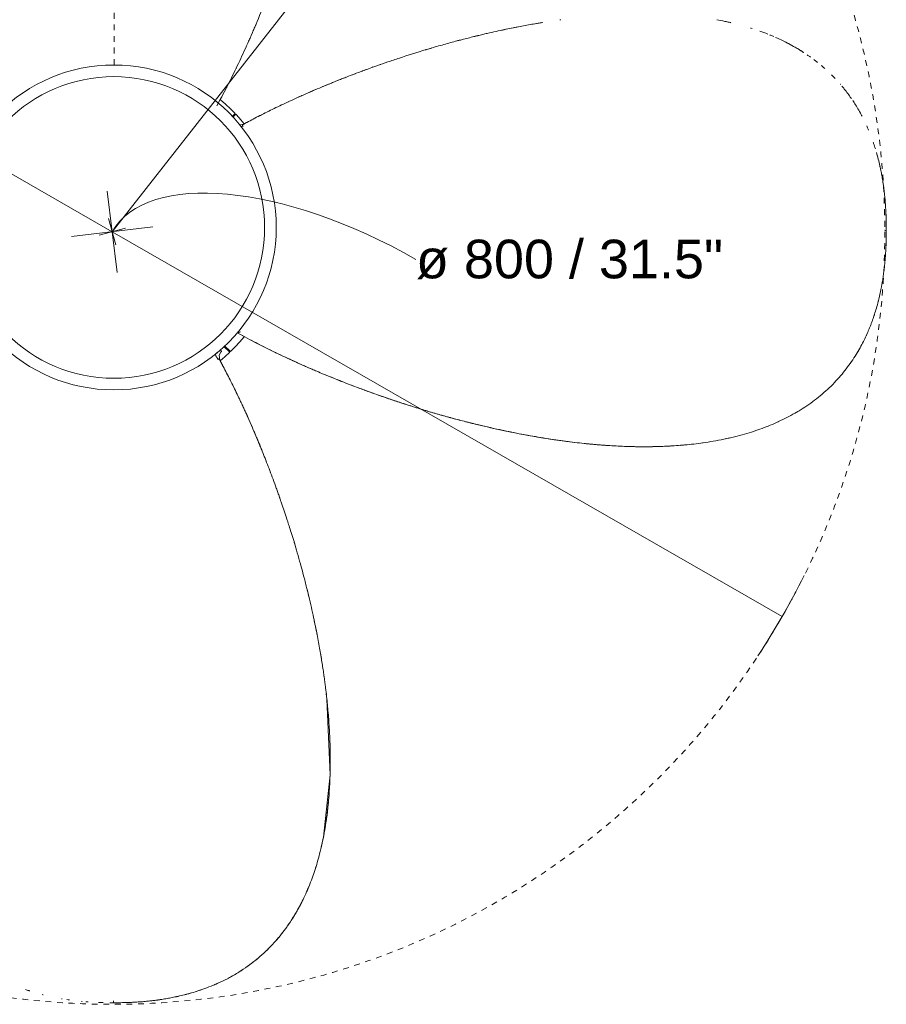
# Model space of a CAD drawing. Header units: millimetres. Extents: x 5911 to 10519, y 1372 to 7072.
# Tile 10 of 11: x 10070 to 10519, y 6191 to 6701. Entities that reach past the tile are written whole.
import ezdxf

# ---------------------------------------------------------------- set-up
doc = ezdxf.new("R2010")
doc.units = ezdxf.units.MM
doc.linetypes.add('Dash', pattern=[6, 3, -3])
doc.linetypes.add('Punto', pattern=[4.7625, 0, -4.7625])
for name, color, linetype, lineweight in [('Aparatos eléctricos', 7, 'Continuous', 9), ('Cotas', 7, 'Continuous', 9), ('Cotas-10', 7, 'Continuous', 9), ('Lighthing Fixture Detail Wide Black', 7, 'Continuous', 20), ('Lighthing Fixture Dim Black SOL', 7, 'Continuous', 9)]:
    doc.layers.add(name, color=color, linetype=linetype, lineweight=lineweight)
doc.layers.add('Lighthing Fixture Dim Grey Dash', color=7, linetype='Dash', lineweight=9, true_color=0xd2d2d2)
doc.layers.add('Ligthing Fixture ADD', color=7, linetype='Punto', lineweight=9, true_color=0xffffff)
doc.styles.add('Arial', font='arial.ttf', dxfattribs={"height": 20})
doc.dimstyles.new('Diameter_-_3mm_Arial', dxfattribs={"dimscale": 304.8, "dimtxt": 20.405188, "dimasz": 0, "dimexe": 0.07874, "dimexo": 0, "dimgap": 0.049213, "dimtad": 3, "dimjust": 3, "dimtih": 1, "dimtoh": 1, "dimdec": 0, "dimzin": 0, "dimdsep": 46, "dimtxsty": 'Arial', "dimblk1": 'NONE', "dimblk2": 'NONE', "dimsah": 1, "dimcen": 0.09, "dimadec": 0, "dimazin": 0, "dimtfac": 1, "dimtdec": 4, "dimtix": 1, "dimtmove": 0, "dimatfit": 2, "dimfxl": 1, "dimtvp": 1, "dimtolj": 1, "dimtzin": 0, "dimarcsym": 2})
doc.dimstyles.new('Radial_-_3mm_Arial', dxfattribs={"dimscale": 304.8, "dimtxt": 20.405188, "dimasz": 0.098425, "dimexe": 0.098425, "dimexo": 0, "dimgap": 0.057415, "dimtad": 3, "dimjust": 3, "dimtih": 1, "dimtoh": 1, "dimdec": 0, "dimzin": 0, "dimdsep": 46, "dimtxsty": 'Arial', "dimsah": 1, "dimcen": 0.09, "dimdle": 0.098425, "dimadec": 0, "dimazin": 0, "dimtfac": 1, "dimtdec": 4, "dimtix": 1, "dimtmove": 0, "dimatfit": 2, "dimfxl": 1, "dimtvp": 1, "dimtfill": 1, "dimtolj": 1, "dimtzin": 0, "dimarcsym": 2})

# ---------------------------------------------------------------- blocks, each defined once
blk = doc.blocks.new('34315 - 33832-1TW MINI PUNT TUB S LED White fan with DC motor-692812-Planta_PDF')
at = {"layer": 'Aparatos eléctricos'}
for p, q in [((-0.35, 401.42), (0.24, 401.42)), ((0.24, 401.42), (-0.03, 401.42)), ((0.24, 401.42), (0.71, 401.42)), ((56.98, 61.63), (59.98, 64.63)), ((60.34, 64.28), (57.36, 61.3)), ((58.11, 62.76), (58.47, 62.41)), ((64.41, 54.8), (63.73, 54.51)), ((64.11, 54.64), (63.79, 54.48)), ((64.4, 54.8), (63.84, 54.55)), ((399.95, 1.72), (399.95, 1.13)), ((399.95, 1.13), (399.95, 1.41)), ((399.95, 1.13), (399.95, 0.67)), ((64.99, -53.09), (67.3, -53.54)), ((62.82, -58.97), (61.26, -57.42)), ((61.64, -57.09), (63.16, -58.61))]:
    blk.add_line(p, q, dxfattribs=at)
at = {"layer": 'Aparatos eléctricos', "flags": 128}
for points in [[(-0.35, 401.42), (-0.16, 401.17), (-0.1, 400.42)], [(108.5, 315.65), (111.96, 283.36), (110.29, 244.19), (110, 241.5)], [(55.78, 63.91), (54.5, 66.19), (54.91, 68.77)], [(55, 69.02), (57.44, 66.97), (59.99, 64.64)], [(60.35, 64.29), (62.82, 61.83), (65.18, 59.27), (67.44, 56.61), (67.55, 56.47)], [(399.95, 1.72), (399.7, 1.53), (398.95, 1.47)], [(67.54, -53.63), (65.81, -55.71), (63.47, -58.3), (63.17, -58.62)], [(62.83, -58.98), (60.36, -61.45), (57.8, -63.81), (55.14, -66.07), (55, -66.18)]]:
    blk.add_lwpolyline(points, dxfattribs=at)
at = {"layer": 'Aparatos eléctricos'}
for points in [[(-26.72, 399.38), (-26.84, 399.36), (-26.96, 399.34), (-27.08, 399.32)], [(-22.95, 399.97), (-23.42, 399.9), (-23.88, 399.83), (-24.35, 399.76)], [(-16.36, 400.72), (-16.46, 400.71), (-16.56, 400.71), (-16.67, 400.7)], [(-5.59, 401.34), (-6.38, 401.31), (-7.19, 401.29), (-8.01, 401.25)], [(-7.81, 401.26), (-7.87, 401.26), (-7.94, 401.26), (-8, 401.25)], [(-0.35, 401.42), (-0.9, 401.42), (-1.46, 401.41), (-2.03, 401.41)], [(0.71, 401.42), (0.55, 401.42), (0.4, 401.42), (0.24, 401.42)], [(32.48, 398.25), (32.77, 398.19), (33.06, 398.12), (33.34, 398.06)], [(-44.07, 395.15), (-44.63, 394.96), (-45.17, 394.78), (-45.72, 394.59)], [(-43.56, 395.31), (-43.73, 395.26), (-43.9, 395.2), (-44.07, 395.15)], [(-36.65, 397.3), (-36.78, 397.26), (-36.9, 397.23), (-37.03, 397.2)], [(75.37, 377.73), (75.44, 377.67), (75.51, 377.61), (75.58, 377.55)], [(103, 335.94), (102.52, 337.29), (102.01, 338.65), (101.47, 340)], [(104.35, 331.92), (104.44, 331.64), (104.53, 331.36), (104.62, 331.08)], [(111.2, 296.48), (111.1, 297.55), (111, 298.63), (110.88, 299.73)], [(111.98, 282.88), (111.94, 284.24), (111.89, 285.68), (111.82, 287.16)], [(111.88, 285.74), (111.89, 285.53), (111.9, 285.32), (111.91, 285.11)], [(112.04, 272.12), (112.06, 273.3), (112.07, 274.42), (112.07, 275.55)], [(111.56, 259.25), (111.57, 259.53), (111.59, 259.8), (111.6, 260.07)], [(110.97, 251.25), (111.1, 252.71), (111.22, 254.21), (111.32, 255.69)], [(111.04, 252), (111.02, 251.76), (111, 251.51), (110.98, 251.27)], [(110.16, 242.87), (110.13, 242.64), (110.1, 242.41), (110.08, 242.18)], [(108.91, 232.89), (108.89, 232.72), (108.87, 232.56), (108.84, 232.4)], [(107.1, 221.08), (107.02, 220.62), (106.94, 220.15), (106.85, 219.67)], [(82.43, 130.38), (82.71, 131.14), (82.99, 131.9), (83.27, 132.67)], [(78.68, 120.52), (78.82, 120.88), (78.97, 121.25), (79.11, 121.61)], [(74.97, 111.27), (75.28, 112.03), (75.59, 112.79), (75.91, 113.57)], [(75.91, 113.57), (76.19, 114.26), (76.47, 114.96), (76.75, 115.66)], [(246.92, 112.18), (246.63, 112.16), (246.35, 112.13), (246.06, 112.1)], [(255.77, 112.9), (255.68, 112.89), (255.59, 112.89), (255.51, 112.88)], [(273.93, 113.54), (272.72, 113.54), (270.18, 113.52), (267.56, 113.45), (266.22, 113.41)], [(275.97, 113.54), (275.31, 113.54), (274.63, 113.54), (273.93, 113.54)], [(280.57, 113.47), (279.94, 113.49), (279.31, 113.5), (278.67, 113.51)], [(282.16, 113.43), (281.63, 113.45), (281.1, 113.46), (280.57, 113.47)], [(295.42, 112.63), (294.69, 112.7), (293.97, 112.76), (293.26, 112.82)], [(295.67, 112.61), (295.58, 112.62), (295.49, 112.63), (295.4, 112.63)], [(74.33, 109.74), (74.39, 109.87), (74.44, 110), (74.49, 110.12)], [(214.56, 107.67), (214.28, 107.62), (214.01, 107.57), (213.73, 107.52)], [(219.61, 108.56), (219.52, 108.54), (219.42, 108.52), (219.33, 108.51)], [(226.19, 109.61), (225.87, 109.57), (225.55, 109.52), (225.23, 109.47)], [(244.62, 111.96), (244.37, 111.94), (244.13, 111.91), (243.88, 111.88)], [(305.17, 111.5), (305.03, 111.52), (304.89, 111.54), (304.75, 111.56)], [(318.9, 108.97), (317.9, 109.19), (316.9, 109.41), (315.89, 109.62)], [(71.29, 102.58), (71.52, 103.12), (71.99, 104.2), (72.5, 105.39), (72.76, 106)], [(196.73, 104.06), (196.68, 104.05), (196.62, 104.03), (196.56, 104.02)], [(202.38, 105.28), (202.06, 105.21), (201.73, 105.15), (201.41, 105.08)], [(208.46, 106.52), (207.44, 106.32), (206.4, 106.11), (205.36, 105.9)], [(68.78, 96.93), (69.18, 97.81), (69.55, 98.63), (69.9, 99.43)], [(174.27, 98.49), (174, 98.42), (173.72, 98.34), (173.45, 98.27)], [(183.8, 100.99), (183.25, 100.85), (182.69, 100.71), (182.14, 100.57)], [(186.16, 101.58), (185.37, 101.38), (184.59, 101.19), (183.8, 100.99)], [(344.16, 100.54), (344.1, 100.57), (344.04, 100.6), (343.98, 100.62)], [(66.39, 91.7), (66.41, 91.75), (66.44, 91.8), (66.46, 91.85)], [(157.52, 93.62), (156.9, 93.43), (156.28, 93.23), (155.66, 93.04)], [(352.94, 96.01), (352.85, 96.06), (352.77, 96.11), (352.68, 96.15)], [(355.42, 94.52), (354.6, 95.03), (353.77, 95.53), (352.93, 96.01)], [(355.4, 94.54), (355.3, 94.6), (355.2, 94.66), (355.09, 94.72)], [(142.57, 88.75), (141.95, 88.54), (141.32, 88.33), (140.7, 88.11)], [(62.02, 82.56), (61.79, 82.11), (61.57, 81.66), (61.35, 81.21)], [(368.6, 84.67), (368.56, 84.71), (368.51, 84.75), (368.47, 84.79)], [(54.73, 68.44), (55.38, 69.64), (56.01, 70.83), (56.62, 71.98)], [(99.72, 72.15), (99.06, 71.85), (98.39, 71.56), (97.73, 71.27)], [(53.91, 68.41), (53.96, 68.33), (54.06, 68.19), (54.22, 68.08), (54.39, 68.07), (54.56, 68.18), (54.68, 68.34), (54.73, 68.44)], [(91.53, 68.46), (91.26, 68.34), (91, 68.21), (90.73, 68.09)], [(95.34, 70.2), (94.91, 70), (94.47, 69.81), (94.04, 69.61)], [(381.56, 70), (381.48, 70.13), (381.39, 70.25), (381.3, 70.38)], [(52.99, 65.13), (53.19, 64.98), (53.39, 64.83), (53.58, 64.69)], [(59.98, 64.63), (59.99, 64.64), (59.99, 64.64), (59.99, 64.64)], [(60.35, 64.29), (60.35, 64.29), (60.35, 64.29), (60.34, 64.28)], [(83.99, 64.9), (83.92, 64.86), (83.84, 64.83), (83.76, 64.79)], [(385.91, 63.13), (385.85, 63.23), (385.79, 63.34), (385.73, 63.44)], [(74.21, 60.02), (74.09, 59.95), (73.96, 59.89), (73.84, 59.83)], [(389.15, 56.85), (389.13, 56.91), (389.1, 56.96), (389.08, 57.02)], [(64.11, 54.64), (64.07, 54.62), (64.15, 54.55), (64.42, 54.46), (64.56, 54.4)], [(64.56, 54.4), (64.71, 54.35), (65.04, 54.24), (65.36, 54.13), (65.5, 54.08)], [(389.79, 55.48), (389.71, 55.65), (389.63, 55.82), (389.55, 56)], [(393.68, 45.44), (393.49, 46), (393.31, 46.54), (393.12, 47.08)], [(393.84, 44.93), (393.79, 45.1), (393.73, 45.27), (393.68, 45.44)], [(395.83, 38.01), (395.79, 38.14), (395.76, 38.27), (395.73, 38.4)], [(397.91, 28.09), (397.89, 28.21), (397.87, 28.33), (397.85, 28.45)], [(398.5, 24.32), (398.43, 24.78), (398.36, 25.25), (398.29, 25.72)], [(399.25, 17.73), (399.25, 17.83), (399.24, 17.93), (399.23, 18.03)], [(399.87, 6.78), (399.85, 7.63), (399.82, 8.49), (399.78, 9.38)], [(399.79, 9.17), (399.79, 9.24), (399.79, 9.31), (399.78, 9.37)], [(399.95, 1.72), (399.95, 2.27), (399.95, 2.83), (399.94, 3.4)], [(399.95, 0.67), (399.95, 0.82), (399.95, 0.98), (399.95, 1.13)], [(396.78, -31.11), (396.72, -31.4), (396.66, -31.69), (396.59, -31.97)], [(396.62, -31.86), (396.65, -31.7), (396.69, -31.54), (396.72, -31.39)], [(66.94, -52.54), (66.86, -52.59), (66.72, -52.69), (66.61, -52.85), (66.6, -53.02), (66.71, -53.19), (66.87, -53.31), (66.97, -53.36)], [(66.97, -53.36), (68.18, -54.01), (69.36, -54.64), (70.51, -55.25)], [(62.83, -58.98), (62.83, -58.98), (62.82, -58.98), (62.82, -58.97)], [(63.16, -58.61), (63.17, -58.62), (63.17, -58.62), (63.17, -58.62)], [(81.09, -60.65), (80.64, -60.43), (80.19, -60.2), (79.74, -59.98)], [(79.78, -60), (79.84, -60.03), (79.89, -60.05), (79.94, -60.08)], [(90.23, -65.02), (90.28, -65.05), (90.33, -65.07), (90.38, -65.09)], [(95.63, -67.49), (96.45, -67.86), (97.22, -68.2), (97.96, -68.53)], [(101.12, -69.92), (101.65, -70.15), (102.73, -70.62), (103.92, -71.13), (104.53, -71.39)], [(58.55, -72.85), (58.48, -72.71), (58.41, -72.57), (58.33, -72.43)], [(58.55, -72.84), (58.48, -72.72), (58.42, -72.6), (58.36, -72.47)], [(108.12, -72.9), (108.17, -72.92), (108.22, -72.94), (108.27, -72.96)], [(109.35, -73.41), (110.26, -73.79), (111.17, -74.16), (112.1, -74.54)], [(112.1, -74.54), (112.79, -74.82), (113.49, -75.1), (114.19, -75.39)], [(376.26, -74), (376.2, -74.07), (376.14, -74.14), (376.08, -74.21)], [(119.06, -77.32), (119.42, -77.46), (119.78, -77.6), (120.14, -77.74)], [(128.54, -80.93), (128.67, -80.97), (128.79, -81.02), (128.91, -81.07)], [(128.91, -81.07), (129.79, -81.39), (130.67, -81.71), (131.55, -82.03)], [(63.43, -82.62), (63.4, -82.55), (63.36, -82.47), (63.32, -82.4)], [(136.96, -83.97), (137.36, -84.11), (137.76, -84.25), (138.15, -84.39)], [(66.99, -90.16), (66.87, -89.89), (66.75, -89.63), (66.62, -89.36)], [(68.73, -93.97), (68.53, -93.54), (68.34, -93.1), (68.14, -92.67)], [(70.73, -98.47), (70.42, -97.76), (70.11, -97.06), (69.8, -96.36)], [(334.47, -101.63), (335.83, -101.15), (337.18, -100.64), (338.54, -100.1)], [(219.62, -105.73), (219.15, -105.65), (218.68, -105.57), (218.2, -105.49)], [(330.46, -102.98), (330.18, -103.07), (329.9, -103.16), (329.62, -103.25)], [(231.42, -107.54), (231.26, -107.52), (231.09, -107.5), (230.93, -107.48)]]:
    blk.add_open_spline(points, degree=3, dxfattribs=at)
for points, knots in [([(-13.28, 400.97), (-13.56, 400.95), (-13.94, 400.92), (-14.33, 400.89), (-14.44, 400.88)], [0.041350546, 0.041350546, 0.041350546, 0.041350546, 0.04375, 0.044642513, 0.044642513, 0.044642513, 0.044642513]), ([(61.37, 81.25), (62.34, 83.21), (63.7, 86), (65.33, 89.43), (66.48, 91.89), (67.5, 94.11), (68.69, 96.7), (69.92, 99.47), (71.05, 102.03), (71.99, 104.2), (72.75, 105.98), (73.55, 107.87), (74.59, 110.36), (75.9, 113.55), (77.49, 117.48), (79.1, 121.58), (80.76, 125.89), (82.43, 130.36), (83.83, 134.2), (84.94, 137.28), (85.77, 139.65), (86.54, 141.85), (87.43, 144.45), (88.48, 147.55), (89.71, 151.3), (90.98, 155.25), (92.09, 158.79), (93.44, 163.2), (95.49, 170.16), (97.72, 178.2), (99.83, 186.45), (101.3, 192.49), (102.6, 198.18), (103.69, 203.19), (104.6, 207.63), (105.72, 213.3), (106.89, 219.74), (107.83, 225.52), (108.48, 229.81), (108.92, 232.91), (109.3, 235.78), (109.74, 239.2), (110.17, 242.93), (110.59, 246.99), (110.98, 251.21), (111.33, 255.71), (111.62, 260.09), (111.83, 264.36), (111.97, 268.48), (112.05, 272.17), (112.08, 275.55), (112.06, 278.97), (111.99, 282.8), (111.84, 287.13), (111.59, 291.67), (111.22, 296.47), (110.73, 301.38), (110.05, 306.69), (109.15, 312.36), (108.06, 317.96), (106.47, 324.85), (104.84, 330.55), (103.02, 335.94), (101.5, 340), (99.8, 344.08), (97.97, 348.02), (95.98, 351.89), (93.79, 355.75), (91.43, 359.49), (88.08, 364.3), (84.25, 369.05), (79.55, 373.96), (75.63, 377.58), (71.4, 381.01), (67.06, 384.11), (62.46, 386.98), (57.56, 389.63), (52.66, 391.9), (48.09, 393.74), (44, 395.17), (40.19, 396.33), (36.64, 397.29), (33.75, 397.98), (31.6, 398.44), (29.74, 398.82), (27.63, 399.21), (25.38, 399.59), (23.21, 399.92), (21.3, 400.18), (19.15, 400.44), (16.13, 400.75), (11.98, 401.07), (6.44, 401.33), (2.37, 401.42), (0.24, 401.42)], [0.025, 0.025, 0.025, 0.025, 0.0375, 0.04375, 0.05, 0.05625, 0.0625, 0.075, 0.0875, 0.09375, 0.1, 0.10625, 0.1125, 0.125, 0.1375, 0.15, 0.1625, 0.175, 0.1875, 0.19375, 0.2, 0.20625, 0.2125, 0.225, 0.2375, 0.24375, 0.25, 0.25625, 0.2625, 0.275, 0.28125, 0.2875, 0.29375, 0.3, 0.30625, 0.3125, 0.325, 0.3375, 0.34375, 0.35, 0.35625, 0.3625, 0.375, 0.3875, 0.4, 0.4125, 0.425, 0.4375, 0.45, 0.4625, 0.475, 0.4875, 0.5, 0.5125, 0.525, 0.5375, 0.55, 0.5625, 0.575, 0.5875, 0.6, 0.625, 0.6375, 0.65, 0.6625, 0.675, 0.6875, 0.7, 0.7125, 0.725, 0.75, 0.7625, 0.775, 0.7875, 0.8, 0.8125, 0.825, 0.8375, 0.85, 0.8625, 0.875, 0.8875, 0.9, 0.90625, 0.9125, 0.925, 0.9375, 0.94375, 0.95, 0.95625, 0.9625, 0.975, 0.9875, 1, 1, 1, 1]), ([(4.49, 401.36), (5.34, 401.34), (7.3, 401.28), (9.35, 401.19), (10.51, 401.13)], [0.01437521, 0.01437521, 0.01437521, 0.01437521, 0.02272727, 0.03307322, 0.03307322, 0.03307322, 0.03307322]), ([(11.79, 401.06), (12.76, 401), (14.64, 400.87), (16.66, 400.69), (17.65, 400.59)], [0.03686774, 0.03686774, 0.03686774, 0.03686774, 0.04545455, 0.0530476, 0.0530476, 0.0530476, 0.0530476]), ([(22.86, 399.97), (23.17, 399.92), (23.71, 399.84), (24.25, 399.76), (24.48, 399.73)], [0.065946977, 0.065946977, 0.065946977, 0.065946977, 0.068181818, 0.06987661, 0.06987661, 0.06987661, 0.06987661]), ([(27.6, 399.21), (26.73, 399.37), (25.44, 399.58), (23.91, 399.82), (23.41, 399.89)], [0.925, 0.925, 0.925, 0.925, 0.9375, 0.94288517, 0.94288517, 0.94288517, 0.94288517]), ([(36.91, 397.2), (37.55, 397.04), (38.62, 396.76), (39.68, 396.46), (40.13, 396.33)], [0.1062329, 0.1062329, 0.1062329, 0.1062329, 0.11363636, 0.11902156, 0.11902156, 0.11902156, 0.11902156]), ([(42.06, 395.75), (42.94, 395.48), (44.06, 395.13), (45.32, 394.69), (45.54, 394.62)], [0.1264898, 0.1264898, 0.1264898, 0.1264898, 0.13636364, 0.13834326, 0.13834326, 0.13834326, 0.13834326]), ([(51.78, 392.23), (52.17, 392.06), (52.9, 391.75), (53.62, 391.43), (53.95, 391.28)], [0.155933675, 0.155933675, 0.155933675, 0.155933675, 0.159090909, 0.161800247, 0.161800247, 0.161800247, 0.161800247]), ([(58.98, 388.84), (59.54, 388.54), (61.22, 387.64), (63.56, 386.28), (65.57, 385.03), (66.68, 384.29), (67.01, 384.07)], [0.17639935, 0.17639935, 0.17639935, 0.17639935, 0.18181818, 0.19318182, 0.20454545, 0.20946569, 0.20946569, 0.20946569, 0.20946569]), ([(68.11, 383.32), (68.18, 383.28), (69.02, 382.7), (70.64, 381.53), (72.77, 379.89), (74.05, 378.84), (74.54, 378.43)], [0.21489987, 0.21489987, 0.21489987, 0.21489987, 0.21590909, 0.22727273, 0.23863636, 0.24591835, 0.24591835, 0.24591835, 0.24591835]), ([(78.52, 374.88), (78.95, 374.47), (79.56, 373.88), (80.16, 373.27), (80.34, 373.09)], [0.266004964, 0.266004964, 0.266004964, 0.266004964, 0.272727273, 0.275529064, 0.275529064, 0.275529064, 0.275529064]), ([(83.66, 369.55), (83.78, 369.42), (84.33, 368.8), (84.86, 368.17), (85.27, 367.68)], [0.293472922, 0.293472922, 0.293472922, 0.293472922, 0.295454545, 0.302686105, 0.302686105, 0.302686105, 0.302686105]), ([(86.82, 365.79), (87.14, 365.38), (87.65, 364.73), (88.11, 364.12), (88.28, 363.89)], [0.31208487, 0.31208487, 0.31208487, 0.31208487, 0.31818182, 0.32213775, 0.32213775, 0.32213775, 0.32213775]), ([(89.6, 362.09), (89.89, 361.68), (90.27, 361.14), (90.65, 360.58), (90.75, 360.44)], [0.33300316, 0.33300316, 0.33300316, 0.33300316, 0.34090909, 0.34354679, 0.34354679, 0.34354679, 0.34354679]), ([(91.86, 358.77), (92.3, 358.09), (92.88, 357.19), (93.51, 356.14), (93.62, 355.97)], [0.35309657, 0.35309657, 0.35309657, 0.35309657, 0.36363636, 0.36564572, 0.36564572, 0.36564572, 0.36564572]), ([(94.9, 353.77), (94.53, 354.43), (93.59, 356.04), (92.6, 357.63), (92, 358.56)], [0.69359862, 0.69359862, 0.69359862, 0.69359862, 0.7, 0.70942979, 0.70942979, 0.70942979, 0.70942979]), ([(94.78, 353.99), (94.9, 353.78), (95.64, 352.47), (96.55, 350.78), (97.35, 349.21), (97.5, 348.91)], [0.37289045, 0.37289045, 0.37289045, 0.37289045, 0.375, 0.38636364, 0.3889823, 0.3889823, 0.3889823, 0.3889823]), ([(99.78, 344.06), (99.19, 345.39), (98.12, 347.69), (96.97, 349.96), (96.46, 350.93)], [0.6625, 0.6625, 0.6625, 0.6625, 0.675, 0.68440875, 0.68440875, 0.68440875, 0.68440875]), ([(100.16, 343.18), (100.4, 342.62), (100.69, 341.93), (100.98, 341.23), (101.03, 341.1)], [0.404712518, 0.404712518, 0.404712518, 0.404712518, 0.409090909, 0.410003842, 0.410003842, 0.410003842, 0.410003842]), ([(107.39, 320.84), (107.41, 320.73), (107.6, 319.94), (107.77, 319.18), (107.91, 318.55)], [0.453773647, 0.453773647, 0.453773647, 0.453773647, 0.454545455, 0.459459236, 0.459459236, 0.459459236, 0.459459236]), ([(108.88, 313.68), (108.62, 315.11), (108.27, 316.84), (107.91, 318.5), (107.85, 318.8)], [0.57797089, 0.57797089, 0.57797089, 0.57797089, 0.5875, 0.58963842, 0.58963842, 0.58963842, 0.58963842]), ([(109.21, 311.82), (109.18, 312), (109.09, 312.5), (109, 313), (108.94, 313.33)], [0.573834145, 0.573834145, 0.573834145, 0.573834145, 0.575, 0.577188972, 0.577188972, 0.577188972, 0.577188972]), ([(109.12, 312.32), (109.14, 312.23), (109.21, 311.85), (109.27, 311.46), (109.32, 311.17)], [0.476478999, 0.476478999, 0.476478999, 0.476478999, 0.477272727, 0.47987175, 0.47987175, 0.47987175, 0.47987175]), ([(109.79, 308.29), (109.97, 307.07), (110.26, 305.01), (110.5, 303.14), (110.58, 302.39)], [0.48863636, 0.48863636, 0.48863636, 0.48863636, 0.5, 0.50820585, 0.50820585, 0.50820585, 0.50820585]), ([(110.76, 300.86), (110.74, 301.05), (110.7, 301.38), (110.66, 301.72), (110.65, 301.86)], [0.548561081, 0.548561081, 0.548561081, 0.548561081, 0.55, 0.551025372, 0.551025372, 0.551025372, 0.551025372]), ([(110.96, 298.98), (110.97, 298.88), (111.07, 297.86), (111.2, 296.46), (111.32, 295.06), (111.35, 294.64)], [0.52151107, 0.52151107, 0.52151107, 0.52151107, 0.52272727, 0.53409091, 0.53875234, 0.53875234, 0.53875234, 0.53875234]), ([(112.06, 278.41), (112.06, 278.31), (112.07, 277.38), (112.07, 276.45), (112.07, 275.61)], [0.590014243, 0.590014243, 0.590014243, 0.590014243, 0.590909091, 0.598028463, 0.598028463, 0.598028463, 0.598028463]), ([(106.8, 219.37), (106.82, 219.45), (107.06, 220.89), (107.3, 222.28), (107.51, 223.56)], [0.324600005, 0.324600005, 0.324600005, 0.324600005, 0.325, 0.331934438, 0.331934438, 0.331934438, 0.331934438]), ([(105.17, 210.5), (104.97, 209.5), (104.75, 208.37), (104.51, 207.21), (104.49, 207.11)], [0.745180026, 0.745180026, 0.745180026, 0.745180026, 0.75, 0.750457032, 0.750457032, 0.750457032, 0.750457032]), ([(103.48, 202.26), (103.54, 202.54), (103.7, 203.29), (103.85, 204.02), (103.95, 204.47)], [0.298904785, 0.298904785, 0.298904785, 0.298904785, 0.3, 0.301850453, 0.301850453, 0.301850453, 0.301850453]), ([(100.97, 191.15), (100.87, 190.73), (100.61, 189.67), (100.34, 188.55), (100.17, 187.87)], [0.771309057, 0.771309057, 0.771309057, 0.771309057, 0.772727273, 0.774812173, 0.774812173, 0.774812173, 0.774812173]), ([(97.91, 179.01), (98.02, 179.43), (98.23, 180.25), (98.45, 181.07), (98.55, 181.46)], [0.273698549, 0.273698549, 0.273698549, 0.273698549, 0.275, 0.276197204, 0.276197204, 0.276197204, 0.276197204]), ([(94.3, 166.13), (94.02, 165.17), (93.7, 164.09), (93.38, 163.02), (93.34, 162.91)], [0.79320102, 0.79320102, 0.79320102, 0.79320102, 0.795454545, 0.795716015, 0.795716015, 0.795716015, 0.795716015]), ([(85.34, 138.43), (85.48, 138.83), (85.67, 139.37), (85.85, 139.89), (85.9, 140.02)], [0.196786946, 0.196786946, 0.196786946, 0.196786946, 0.2, 0.201113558, 0.201113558, 0.201113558, 0.201113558]), ([(81.09, 126.78), (80.98, 126.48), (80.75, 125.88), (80.53, 125.31), (80.42, 125.02)], [0.838654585, 0.838654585, 0.838654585, 0.838654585, 0.840909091, 0.843358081, 0.843358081, 0.843358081, 0.843358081]), ([(77.53, 117.61), (77.21, 116.8), (76.54, 115.13), (75.22, 111.88), (73.55, 107.85), (71.54, 103.16), (68.91, 97.17), (65.73, 90.21), (62, 82.47), (58.37, 75.28), (56.04, 70.88), (54.91, 68.77)], [0.8636364, 0.8636364, 0.8636364, 0.8636364, 0.8693182, 0.875, 0.8863636, 0.8977273, 0.9090909, 0.9318182, 0.9545455, 0.9772727, 1, 1, 1, 1]), ([(257.94, 113.04), (255.11, 112.87), (249.31, 112.44), (240.03, 111.51), (230.2, 110.25), (219.72, 108.62), (208.59, 106.59), (196.72, 104.11), (186.06, 101.59), (177.14, 99.28), (170.27, 97.4), (163.1, 95.33), (155.68, 93.06), (148.14, 90.64), (140.71, 88.13), (133.23, 85.5), (125.63, 82.7), (118.16, 79.82), (111.04, 76.96), (104.26, 74.13), (95.49, 70.31), (81.11, 63.66), (70.5, 58.15), (64.11, 54.64)], [0.6, 0.6, 0.6, 0.6, 0.625, 0.65, 0.675, 0.7, 0.725, 0.75, 0.775, 0.7875, 0.8, 0.8125, 0.825, 0.8375, 0.85, 0.8625, 0.875, 0.8875, 0.9, 0.9125, 0.925, 0.95, 1, 1, 1, 1]), ([(399.94, 3.29), (399.94, 3.95), (399.91, 5.84), (399.81, 9.13), (399.64, 12.57), (399.44, 15.48), (399.26, 17.71), (399.03, 20.09), (398.63, 23.54), (397.95, 28.11), (396.92, 33.49), (395.81, 38.19), (394.81, 41.85), (393.85, 44.97), (393.03, 47.37), (392.32, 49.32), (391.73, 50.87), (391.11, 52.43), (390.27, 54.41), (389.18, 56.84), (387.71, 59.83), (385.39, 64.16), (382.28, 69.13), (378.55, 74.12), (375.53, 77.73), (372.25, 81.25), (368.64, 84.7), (364.8, 87.96), (359.55, 91.95), (354.11, 95.42), (348.47, 98.48), (344.15, 100.58), (339.88, 102.43), (335.64, 104.07), (331.26, 105.59), (326.62, 107.01), (321.44, 108.4), (315.9, 109.66), (310.32, 110.72), (305.1, 111.53), (300.29, 112.15), (295.62, 112.63), (291.21, 112.99), (286.98, 113.24), (283.19, 113.4), (279.79, 113.5), (276.42, 113.55), (272.73, 113.55), (268.64, 113.49), (263.03, 113.32), (255.59, 112.93), (246.18, 112.16), (232.73, 110.67), (217.99, 108.41), (201.53, 105.16), (190.65, 102.7), (181.44, 100.41), (174.29, 98.51), (167.01, 96.47), (159.8, 94.33), (152.49, 92.05), (145.04, 89.61), (137.69, 87.08), (130.66, 84.56), (123.93, 82.05), (115.19, 78.66), (104.85, 74.42), (95.72, 70.4), (88.85, 67.23), (82.05, 63.99), (73.75, 59.83), (67.47, 56.48), (64.41, 54.8)], [0.0055701, 0.0055701, 0.0055701, 0.0055701, 0.0125, 0.025, 0.0375, 0.04375, 0.05, 0.05625, 0.0625, 0.075, 0.0875, 0.1, 0.1125, 0.125, 0.1375, 0.14375, 0.15, 0.15625, 0.1625, 0.175, 0.1875, 0.2, 0.225, 0.2375, 0.25, 0.2625, 0.275, 0.2875, 0.3, 0.325, 0.3375, 0.35, 0.3625, 0.375, 0.3875, 0.4, 0.4125, 0.425, 0.4375, 0.45, 0.4625, 0.475, 0.4875, 0.5, 0.5125, 0.525, 0.5375, 0.55, 0.5625, 0.575, 0.6, 0.625, 0.65, 0.7, 0.725, 0.75, 0.7625, 0.775, 0.7875, 0.8, 0.8125, 0.825, 0.8375, 0.85, 0.8625, 0.875, 0.9, 0.925, 0.9375, 0.95, 0.975, 1, 1, 1, 1]), ([(360.85, 90.91), (358.19, 92.82), (354.11, 95.42), (348.47, 98.48), (344.15, 100.58), (339.88, 102.43), (335.64, 104.07), (331.26, 105.59), (326.62, 107.01), (321.44, 108.4), (315.9, 109.66), (310.32, 110.72), (305.1, 111.53), (300.29, 112.15), (295.62, 112.63), (291.21, 112.99), (286.98, 113.24), (283.19, 113.4), (279.79, 113.5), (276.42, 113.55), (272.73, 113.55), (268.64, 113.49), (263.03, 113.32), (255.59, 112.93), (246.18, 112.16), (232.73, 110.67), (217.99, 108.41), (201.53, 105.16), (190.65, 102.7), (181.44, 100.41), (174.29, 98.51), (167.01, 96.47), (159.8, 94.33), (152.49, 92.05), (145.04, 89.61), (137.69, 87.08), (130.66, 84.56), (123.93, 82.05), (115.19, 78.66), (104.85, 74.42), (95.72, 70.4), (88.85, 67.23), (82.05, 63.99), (73.75, 59.83), (67.47, 56.48), (64.41, 54.8)], [0.3, 0.3, 0.3, 0.3, 0.325, 0.3375, 0.35, 0.3625, 0.375, 0.3875, 0.4, 0.4125, 0.425, 0.4375, 0.45, 0.4625, 0.475, 0.4875, 0.5, 0.5125, 0.525, 0.5375, 0.55, 0.5625, 0.575, 0.6, 0.625, 0.65, 0.7, 0.725, 0.75, 0.7625, 0.775, 0.7875, 0.8, 0.8125, 0.825, 0.8375, 0.85, 0.8625, 0.875, 0.9, 0.925, 0.9375, 0.95, 0.975, 1, 1, 1, 1]), ([(253.64, 112.75), (252.18, 112.64), (249.96, 112.46), (247.69, 112.26), (246.91, 112.18)], [0.61249997, 0.61249997, 0.61249997, 0.61249997, 0.625, 0.63133697, 0.63133697, 0.63133697, 0.63133697]), ([(289.37, 113.1), (288.69, 113.14), (287.91, 113.18), (287.15, 113.22), (287.05, 113.23)], [0.49346834, 0.49346834, 0.49346834, 0.49346834, 0.5, 0.501031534, 0.501031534, 0.501031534, 0.501031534]), ([(230.09, 110.19), (226.7, 109.71), (219.72, 108.62), (208.59, 106.59), (196.72, 104.11), (186.06, 101.59), (177.14, 99.28), (170.27, 97.4), (163.1, 95.33), (155.68, 93.06), (148.14, 90.64), (140.71, 88.13), (133.23, 85.5), (125.63, 82.7), (118.16, 79.82), (111.04, 76.96), (104.26, 74.13), (95.49, 70.31), (81.11, 63.66), (70.5, 58.15), (64.11, 54.64)], [0.675, 0.675, 0.675, 0.675, 0.7, 0.725, 0.75, 0.775, 0.7875, 0.8, 0.8125, 0.825, 0.8375, 0.85, 0.8625, 0.875, 0.8875, 0.9, 0.9125, 0.925, 0.95, 1, 1, 1, 1]), ([(236.25, 111.01), (236.16, 111), (235.55, 110.92), (234.94, 110.85), (234.42, 110.78)], [0.649366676, 0.649366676, 0.649366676, 0.649366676, 0.65, 0.653741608, 0.653741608, 0.653741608, 0.653741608]), ([(191.06, 102.76), (190.15, 102.54), (186.99, 101.79), (181.44, 100.41), (174.29, 98.51), (167.01, 96.47), (159.8, 94.33), (152.49, 92.05), (145.04, 89.61), (137.69, 87.08), (130.66, 84.56), (123.93, 82.05), (115.19, 78.66), (104.85, 74.42), (95.72, 70.4), (88.85, 67.23), (82.05, 63.99), (73.75, 59.83), (67.47, 56.48), (64.41, 54.8)], [0.7448825, 0.7448825, 0.7448825, 0.7448825, 0.75, 0.7625, 0.775, 0.7875, 0.8, 0.8125, 0.825, 0.8375, 0.85, 0.8625, 0.875, 0.9, 0.925, 0.9375, 0.95, 0.975, 1, 1, 1, 1]), ([(188.3, 102.1), (186.04, 101.55), (181.44, 100.41), (174.29, 98.51), (167.01, 96.47), (159.8, 94.33), (152.49, 92.05), (145.04, 89.61), (137.69, 87.08), (130.66, 84.56), (123.93, 82.05), (115.19, 78.66), (104.85, 74.42), (95.72, 70.4), (88.85, 67.23), (82.05, 63.99), (73.75, 59.83), (67.47, 56.48), (64.41, 54.8)], [0.75, 0.75, 0.75, 0.75, 0.7625, 0.775, 0.7875, 0.8, 0.8125, 0.825, 0.8375, 0.85, 0.8625, 0.875, 0.9, 0.925, 0.9375, 0.95, 0.975, 1, 1, 1, 1]), ([(171.96, 97.86), (171.38, 97.7), (170.74, 97.52), (170.1, 97.34), (170.04, 97.32)], [0.796875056, 0.796875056, 0.796875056, 0.796875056, 0.8, 0.800315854, 0.800315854, 0.800315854, 0.800315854]), ([(163.02, 95.28), (161.94, 94.96), (160.62, 94.57), (159.3, 94.16), (159.06, 94.09)], [0.794410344, 0.794410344, 0.794410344, 0.794410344, 0.8, 0.801247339, 0.801247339, 0.801247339, 0.801247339]), ([(146.15, 89.96), (145.78, 89.84), (145.03, 89.59), (144.28, 89.33), (143.9, 89.2)], [0.823159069, 0.823159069, 0.823159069, 0.823159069, 0.825, 0.826959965, 0.826959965, 0.826959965, 0.826959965]), ([(133.99, 85.75), (132.88, 85.35), (131.4, 84.81), (129.94, 84.28), (129.55, 84.14)], [0.8441011, 0.8441011, 0.8441011, 0.8441011, 0.85, 0.852111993, 0.852111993, 0.852111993, 0.852111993]), ([(59.73, 77.98), (59.28, 77.1), (58.61, 75.8), (57.95, 74.53), (57.73, 74.11)], [0.96881577, 0.96881577, 0.96881577, 0.96881577, 0.97727273, 0.9814937, 0.9814937, 0.9814937, 0.9814937]), ([(118.39, 79.89), (118.07, 79.76), (117.11, 79.39), (116.17, 79.01), (115.55, 78.77)], [0.873104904, 0.873104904, 0.873104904, 0.873104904, 0.875, 0.878639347, 0.878639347, 0.878639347, 0.878639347]), ([(106.82, 75.19), (106.24, 74.95), (104.83, 74.35), (103.45, 73.76), (102.64, 73.41)], [0.896342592, 0.896342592, 0.896342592, 0.896342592, 0.9, 0.905315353, 0.905315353, 0.905315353, 0.905315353]), ([(53.91, 68.41), (53.88, 68.33), (53.82, 68.17), (53.72, 67.95), (53.62, 67.75), (53.53, 67.58), (53.41, 67.39), (53.26, 67.21), (53.11, 67.02), (53, 66.86), (52.92, 66.69), (52.85, 66.53), (52.8, 66.36), (52.75, 66.21), (52.71, 66.07), (52.67, 65.89), (52.64, 65.69), (52.65, 65.49), (52.69, 65.39), (52.71, 65.34)], [0, 0, 0, 0, 0.05, 0.1, 0.15, 0.1875, 0.225, 0.3, 0.35, 0.4, 0.45, 0.5, 0.55, 0.6, 0.65, 0.7, 0.8, 0.9, 1, 1, 1, 1]), ([(53.58, 64.69), (53.85, 64.49), (54.3, 64.17), (54.71, 63.9), (54.92, 63.78), (55.05, 63.71), (55.2, 63.63), (55.35, 63.57), (55.51, 63.53), (55.58, 63.55), (55.6, 63.58)], [0.2, 0.2, 0.2, 0.2, 0.4, 0.55, 0.5875, 0.625, 0.7, 0.775, 0.85, 1, 1, 1, 1]), ([(55.78, 63.91), (55.8, 63.95), (55.79, 64.04), (55.71, 64.21), (55.65, 64.31), (55.61, 64.36)], [0, 0, 0, 0, 0.1, 0.15, 0.2, 0.2, 0.2, 0.2]), ([(386.61, 61.87), (386.32, 62.4), (385.76, 63.39), (385.17, 64.4), (384.89, 64.87)], [0.19357084, 0.19357084, 0.19357084, 0.19357084, 0.2, 0.20541133, 0.20541133, 0.20541133, 0.20541133]), ([(399.5, 14.65), (399.48, 14.93), (399.45, 15.31), (399.42, 15.7), (399.41, 15.8)], [0.041350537, 0.041350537, 0.041350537, 0.041350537, 0.04375, 0.044642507, 0.044642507, 0.044642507, 0.044642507]), ([(394.83, -38.86), (395.18, -37.64), (395.82, -35.27), (396.51, -32.38), (396.97, -30.24), (397.35, -28.37), (397.75, -26.27), (398.12, -24.01), (398.45, -21.85), (398.71, -19.93), (398.97, -17.78), (399.28, -14.76), (399.6, -10.61), (399.87, -5.07), (399.95, -1), (399.95, 1.13)], [0.875, 0.875, 0.875, 0.875, 0.8875, 0.9, 0.90625, 0.9125, 0.925, 0.9375, 0.94375, 0.95, 0.95625, 0.9625, 0.975, 0.9875, 1, 1, 1, 1]), ([(399.9, -3.12), (399.88, -3.97), (399.82, -5.93), (399.72, -7.98), (399.66, -9.14)], [0.01437522, 0.01437522, 0.01437522, 0.01437522, 0.02272727, 0.03307323, 0.03307323, 0.03307323, 0.03307323]), ([(399.47, -12.18), (399.44, -12.59), (399.38, -13.46), (399.3, -14.36), (399.26, -14.83)], [0.041945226, 0.041945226, 0.041945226, 0.041945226, 0.045454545, 0.049265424, 0.049265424, 0.049265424, 0.049265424]), ([(398.07, -24.32), (398.12, -24.04), (398.24, -23.25), (398.45, -21.85), (398.63, -20.57), (398.71, -19.89)], [0.93380875, 0.93380875, 0.93380875, 0.93380875, 0.9375, 0.94375, 0.95, 0.95, 0.95, 0.95]), ([(398.51, -21.44), (398.46, -21.76), (398.38, -22.32), (398.29, -22.88), (398.26, -23.11)], [0.065812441, 0.065812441, 0.065812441, 0.065812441, 0.068181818, 0.069876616, 0.069876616, 0.069876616, 0.069876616]), ([(395.73, -35.54), (395.57, -36.18), (395.29, -37.25), (394.99, -38.31), (394.86, -38.76)], [0.10623291, 0.10623291, 0.10623291, 0.10623291, 0.11363636, 0.11902157, 0.11902157, 0.11902157, 0.11902157]), ([(394.29, -40.66), (394.02, -41.55), (393.66, -42.68), (393.22, -43.95), (393.15, -44.17)], [0.12638742, 0.12638742, 0.12638742, 0.12638742, 0.13636364, 0.13834327, 0.13834327, 0.13834327, 0.13834327]), ([(390.81, -50.3), (390.63, -50.73), (390.3, -51.49), (389.96, -52.25), (389.82, -52.58)], [0.155612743, 0.155612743, 0.155612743, 0.155612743, 0.159090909, 0.161800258, 0.161800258, 0.161800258, 0.161800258]), ([(66.94, -52.54), (66.86, -52.51), (66.71, -52.45), (66.48, -52.35), (66.29, -52.25), (66.17, -52.19), (66.12, -52.16)], [0, 0, 0, 0, 0.05, 0.1, 0.15, 0.1875, 0.1875, 0.1875, 0.1875]), ([(221.68, -106.07), (221.01, -105.96), (219.25, -105.67), (216.34, -105.16), (211.92, -104.36), (206.11, -103.24), (199.48, -101.85), (194.2, -100.66), (190.95, -99.9), (188.42, -99.3), (185.69, -98.63), (181.69, -97.63), (176.19, -96.19), (169.07, -94.23), (159.32, -91.38), (149.78, -88.36), (141.63, -85.61), (136.55, -83.84), (132.58, -82.41), (128.23, -80.82), (124.28, -79.34), (121.14, -78.13), (118.48, -77.09), (116.17, -76.18), (113.66, -75.18), (110.41, -73.85), (106.38, -72.18), (101.69, -70.18), (95.7, -67.54), (88.74, -64.36), (81, -60.63), (73.81, -57), (69.41, -54.67), (67.3, -53.54)], [0.7235806, 0.7235806, 0.7235806, 0.7235806, 0.7272727, 0.7329545, 0.7386364, 0.75, 0.7613636, 0.7670455, 0.7698864, 0.7727273, 0.7755682, 0.7784091, 0.7840909, 0.7897727, 0.7954545, 0.8068182, 0.8125, 0.8181818, 0.8238636, 0.8295455, 0.8409091, 0.8522727, 0.8579545, 0.8636364, 0.8693182, 0.875, 0.8863636, 0.8977273, 0.9090909, 0.9318182, 0.9545455, 0.9772727, 1, 1, 1, 1]), ([(116.14, -76.16), (115.33, -75.85), (113.66, -75.18), (110.41, -73.85), (106.38, -72.18), (101.69, -70.18), (95.7, -67.54), (88.74, -64.36), (81, -60.63), (73.81, -57), (69.41, -54.67), (67.3, -53.54)], [0.8636364, 0.8636364, 0.8636364, 0.8636364, 0.8693182, 0.875, 0.8863636, 0.8977273, 0.9090909, 0.9318182, 0.9545455, 0.9772727, 1, 1, 1, 1]), ([(76.51, -58.36), (75.63, -57.91), (74.33, -57.24), (73.06, -56.58), (72.64, -56.37)], [0.9688158, 0.9688158, 0.9688158, 0.9688158, 0.97727273, 0.98149375, 0.98149375, 0.98149375, 0.98149375]), ([(387.37, -57.61), (387.08, -58.17), (386.18, -59.85), (384.81, -62.2), (383.56, -64.2), (382.83, -65.31), (382.6, -65.65)], [0.17639936, 0.17639936, 0.17639936, 0.17639936, 0.18181818, 0.19318182, 0.20454545, 0.20946572, 0.20946572, 0.20946572, 0.20946572]), ([(89.44, -359.48), (91.35, -356.82), (93.96, -352.74), (97.02, -347.11), (99.11, -342.79), (100.96, -338.51), (102.6, -334.28), (104.12, -329.9), (105.54, -325.26), (106.93, -320.07), (108.19, -314.53), (109.25, -308.95), (110.06, -303.73), (110.68, -298.92), (111.16, -294.26), (111.52, -289.85), (111.78, -285.61), (111.94, -281.82), (112.03, -278.42), (112.08, -275.06), (112.08, -271.36), (112.02, -267.28), (111.85, -261.66), (111.46, -254.22), (110.69, -244.81), (109.2, -231.36), (106.94, -216.62), (103.69, -200.16), (101.23, -189.28), (98.94, -180.07), (97.05, -172.92), (95, -165.65), (92.86, -158.43), (90.58, -151.12), (88.14, -143.67), (85.61, -136.32), (83.09, -129.29), (80.58, -122.57), (77.19, -113.82), (72.95, -103.48), (68.93, -94.36), (65.76, -87.48), (62.52, -80.68), (58.36, -72.38), (55.01, -66.1), (53.33, -63.04)], [0.3, 0.3, 0.3, 0.3, 0.325, 0.3375, 0.35, 0.3625, 0.375, 0.3875, 0.4, 0.4125, 0.425, 0.4375, 0.45, 0.4625, 0.475, 0.4875, 0.5, 0.5125, 0.525, 0.5375, 0.55, 0.5625, 0.575, 0.6, 0.625, 0.65, 0.7, 0.725, 0.75, 0.7625, 0.775, 0.7875, 0.8, 0.8125, 0.825, 0.8375, 0.85, 0.8625, 0.875, 0.9, 0.925, 0.9375, 0.95, 0.975, 1, 1, 1, 1]), ([(100.63, -186.94), (100.09, -184.68), (98.94, -180.07), (97.05, -172.92), (95, -165.65), (92.86, -158.43), (90.58, -151.12), (88.14, -143.67), (85.61, -136.32), (83.09, -129.29), (80.58, -122.57), (77.19, -113.82), (72.95, -103.48), (68.93, -94.36), (65.76, -87.48), (62.52, -80.68), (58.36, -72.38), (55.01, -66.1), (53.33, -63.04)], [0.75, 0.75, 0.75, 0.75, 0.7625, 0.775, 0.7875, 0.8, 0.8125, 0.825, 0.8375, 0.85, 0.8625, 0.875, 0.9, 0.925, 0.9375, 0.95, 0.975, 1, 1, 1, 1]), ([(381.86, -66.75), (381.81, -66.81), (381.23, -67.65), (380.06, -69.27), (378.42, -71.4), (377.37, -72.68), (376.96, -73.17)], [0.2148999, 0.2148999, 0.2148999, 0.2148999, 0.21590909, 0.22727273, 0.23863636, 0.24591837, 0.24591837, 0.24591837, 0.24591837]), ([(125.31, -79.72), (125.01, -79.61), (124.41, -79.38), (123.84, -79.16), (123.55, -79.05)], [0.838654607, 0.838654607, 0.838654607, 0.838654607, 0.840909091, 0.843358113, 0.843358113, 0.843358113, 0.843358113]), ([(373.41, -77.15), (373, -77.58), (372.41, -78.19), (371.8, -78.8), (371.62, -78.97)], [0.266004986, 0.266004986, 0.266004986, 0.266004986, 0.272727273, 0.275529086, 0.275529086, 0.275529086, 0.275529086]), ([(364.32, -85.45), (363.92, -85.77), (363.26, -86.28), (362.66, -86.74), (362.42, -86.91)], [0.31208489, 0.31208489, 0.31208489, 0.31208489, 0.31818182, 0.32213777, 0.32213777, 0.32213777, 0.32213777]), ([(368.08, -82.3), (367.95, -82.41), (367.33, -82.96), (366.7, -83.5), (366.21, -83.91)], [0.293472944, 0.293472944, 0.293472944, 0.293472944, 0.295454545, 0.302686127, 0.302686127, 0.302686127, 0.302686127]), ([(352.3, -93.54), (352.96, -93.16), (354.57, -92.22), (356.16, -91.23), (357.09, -90.63)], [0.69359861, 0.69359861, 0.69359861, 0.69359861, 0.7, 0.70942978, 0.70942978, 0.70942978, 0.70942978]), ([(357.3, -90.49), (356.62, -90.93), (355.72, -91.51), (354.67, -92.15), (354.5, -92.25)], [0.35309659, 0.35309659, 0.35309659, 0.35309659, 0.36363636, 0.36564574, 0.36564574, 0.36564574, 0.36564574]), ([(360.62, -88.23), (360.21, -88.52), (359.67, -88.9), (359.11, -89.28), (358.97, -89.38)], [0.33300319, 0.33300319, 0.33300319, 0.33300319, 0.34090909, 0.34354682, 0.34354682, 0.34354682, 0.34354682]), ([(164.66, -92.93), (163.7, -92.65), (162.62, -92.33), (161.55, -92.01), (161.44, -91.98)], [0.793201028, 0.793201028, 0.793201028, 0.793201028, 0.795454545, 0.795716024, 0.795716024, 0.795716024, 0.795716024]), ([(177.54, -96.54), (177.96, -96.65), (178.78, -96.87), (179.6, -97.08), (179.99, -97.18)], [0.273698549, 0.273698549, 0.273698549, 0.273698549, 0.275, 0.276197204, 0.276197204, 0.276197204, 0.276197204]), ([(342.59, -98.41), (343.92, -97.82), (346.23, -96.75), (348.49, -95.6), (349.47, -95.09)], [0.6625, 0.6625, 0.6625, 0.6625, 0.675, 0.68440874, 0.68440874, 0.68440874, 0.68440874]), ([(352.52, -93.41), (352.31, -93.53), (351, -94.28), (349.31, -95.18), (347.74, -95.98), (347.44, -96.13)], [0.37289047, 0.37289047, 0.37289047, 0.37289047, 0.375, 0.38636364, 0.38898224, 0.38898224, 0.38898224, 0.38898224]), ([(73.72, -105.45), (73.48, -104.87), (72.88, -103.46), (72.29, -102.08), (71.94, -101.27)], [0.896342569, 0.896342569, 0.896342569, 0.896342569, 0.9, 0.905315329, 0.905315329, 0.905315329, 0.905315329]), ([(189.68, -99.6), (189.26, -99.5), (188.2, -99.24), (187.09, -98.97), (186.4, -98.8)], [0.771309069, 0.771309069, 0.771309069, 0.771309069, 0.772727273, 0.77481218, 0.77481218, 0.77481218, 0.77481218]), ([(341.71, -98.79), (341.15, -99.03), (340.47, -99.32), (339.76, -99.61), (339.63, -99.66)], [0.404712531, 0.404712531, 0.404712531, 0.404712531, 0.409090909, 0.410003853, 0.410003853, 0.410003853, 0.410003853]), ([(200.79, -102.11), (201.07, -102.17), (201.82, -102.33), (202.55, -102.49), (203, -102.58)], [0.298904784, 0.298904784, 0.298904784, 0.298904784, 0.3, 0.301850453, 0.301850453, 0.301850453, 0.301850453]), ([(209.03, -103.8), (208.03, -103.6), (206.9, -103.38), (205.74, -103.14), (205.63, -103.12)], [0.745180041, 0.745180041, 0.745180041, 0.745180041, 0.75, 0.75047331, 0.75047331, 0.75047331, 0.75047331]), ([(217.9, -105.43), (217.98, -105.45), (219.42, -105.7), (220.81, -105.93), (222.09, -106.14)], [0.324600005, 0.324600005, 0.324600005, 0.324600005, 0.325, 0.331934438, 0.331934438, 0.331934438, 0.331934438]), ([(312.22, -107.51), (313.64, -107.25), (315.37, -106.9), (317.03, -106.55), (317.34, -106.48)], [0.57797108, 0.57797108, 0.57797108, 0.57797108, 0.5875, 0.58963687, 0.58963687, 0.58963687, 0.58963687]), ([(319.4, -106.01), (319.28, -106.04), (318.48, -106.23), (317.72, -106.4), (317.08, -106.54)], [0.453705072, 0.453705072, 0.453705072, 0.453705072, 0.454545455, 0.459459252, 0.459459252, 0.459459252, 0.459459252])]:
    blk.add_open_spline(points, degree=3, knots=knots, dxfattribs=at)
blk = doc.blocks.new('DIMBLOCK7-Planta_PDF')
at = {"layer": 'Cotas-10', "color": 8, "true_color": 0x787878}
for p, q in [((10117.93, 6591.39), (9771.07, 6790.61)), ((10116.09, 6598.22), (10119.78, 6584.57)), ((10111.11, 6589.55), (10124.76, 6593.24)), ((10117.93, 6591.39), (10464.79, 6392.18))]:
    blk.add_line(p, q, dxfattribs=at)
for start, end in [(146.6914, 153.5669), (326.6914, 333.5669)]:
    blk.add_arc((10117.93, 6591.39), 400, start, end, dxfattribs=at)
blk.add_ellipse((10242.42, 6519.89), major_axis=(-124.49, 71.5), ratio=0.458631, start_param=4.712389, end_param=6.283185, dxfattribs=at)
at = {"layer": 'Cotas-10', "color": 0, "insert": (10275.21, 6587.26), "char_height": 20, "width": 190.2391, "attachment_point": 1, "line_spacing_factor": 0.941778, "style": 'Arial'}
blk.add_mtext('ø 800 / 31.5"', dxfattribs=at)
blk = doc.blocks.new('_None')
blk = doc.blocks.new('DIMBLOCK8-Planta_PDF')
at = {"layer": 'Cotas-10'}
blk.add_hatch(color=256, dxfattribs=at).paths.add_polyline_path([(10364.9, 6906.05), (10343.27, 6884.89), (10349.48, 6880.01)])
for p, q in [((10117.93, 6591.39), (10383.42, 6929.65)), ((10364.9, 6906.05), (10343.27, 6884.89)), ((10349.48, 6880.01), (10364.9, 6906.05)), ((10343.27, 6884.89), (10349.48, 6880.01)), ((10115.39, 6612.46), (10120.47, 6570.33)), ((10138.99, 6593.93), (10096.87, 6588.86))]:
    blk.add_line(p, q, dxfattribs=at)
blk.add_arc((10117.93, 6591.39), 400, 47.5748, 56.1691, dxfattribs=at)
blk.add_ellipse((10262.83, 6776.01), major_axis=(-28.56, 22.42), ratio=0.95541, start_param=1.570796, end_param=3.141593, dxfattribs=at)
at = {"layer": 'Cotas-10', "color": 0, "insert": (10291.4, 6763.86), "char_height": 20, "width": 175.1707, "attachment_point": 1, "line_spacing_factor": 0.941778, "style": 'Arial', "bg_fill": 3, "box_fill_scale": 1.25, "bg_fill_color": 256, "bg_fill_true_color": 13158600, "bg_fill_transparency": 0}
blk.add_mtext('R 400 15.7"', dxfattribs=at)

msp = doc.modelspace()

# ---------------------------------------------------------------- linework, layer by layer
at = {"layer": 'Lighthing Fixture Detail Wide Black'}
for start, end in [(90, 270), (270, 90)]:
    msp.add_arc((10118.77, 6593.61), 84.09, start, end, dxfattribs=at)
at = {"layer": 'Lighthing Fixture Dim Black SOL'}
for start, end in [(90, 270), (270, 90)]:
    msp.add_arc((10118.77, 6593.61), 78.09, start, end, dxfattribs=at)
at = {"layer": 'Lighthing Fixture Dim Grey Dash'}
msp.add_line((10118.9, 6677.69), (10118.9, 7072.28), dxfattribs=at)
msp.add_circle((10117.93, 6591.39), 400, dxfattribs=at)
at = {"layer": 'Ligthing Fixture ADD'}
msp.add_line((10252.75, 6676.61), (10254.73, 6680.04), dxfattribs=at)

# ---------------------------------------------------------------- block references
at = {"layer": 'Aparatos eléctricos', "extrusion": (0, 0, -1), "rotation": 180}
msp.add_blockref('34315 - 33832-1TW MINI PUNT TUB S LED White fan with DC motor-692812-Planta_PDF', (-10118.77, 6593.61), dxfattribs=at)

# ---------------------------------------------------------------- dimensions: what is measured, and where the dimension line sits
at = {"layer": 'Cotas', "color": 8, "true_color": 0x787878}
dim = msp.add_diameter_dim_2p(p1=(10464.79, 6392.18), p2=(9771.07, 6790.61), dimstyle='Diameter_-_3mm_Arial', override={"dimpost": 'ø<>'}, dxfattribs=at)
dim.commit()
dim.dimension.update_dxf_attribs({"geometry": 'DIMBLOCK7-Planta_PDF', "text_midpoint": (10153.97, 6654.13)})

# ---------------------------------------------------------------- next in the draw order: dimensions: what is measured, and where the dimension line sits
at = {"layer": 'Cotas'}
dim = msp.add_radius_dim(center=(10117.93, 6591.39), mpoint=(10364.9, 6906.05), dimstyle='Radial_-_3mm_Arial', override={"dimpost": 'R<>'}, dxfattribs=at)
dim.commit()
dim.dimension.update_dxf_attribs({"geometry": 'DIMBLOCK8-Planta_PDF', "text_midpoint": (10160.08, 6793.49)})

doc.saveas('drawing.dxf')
